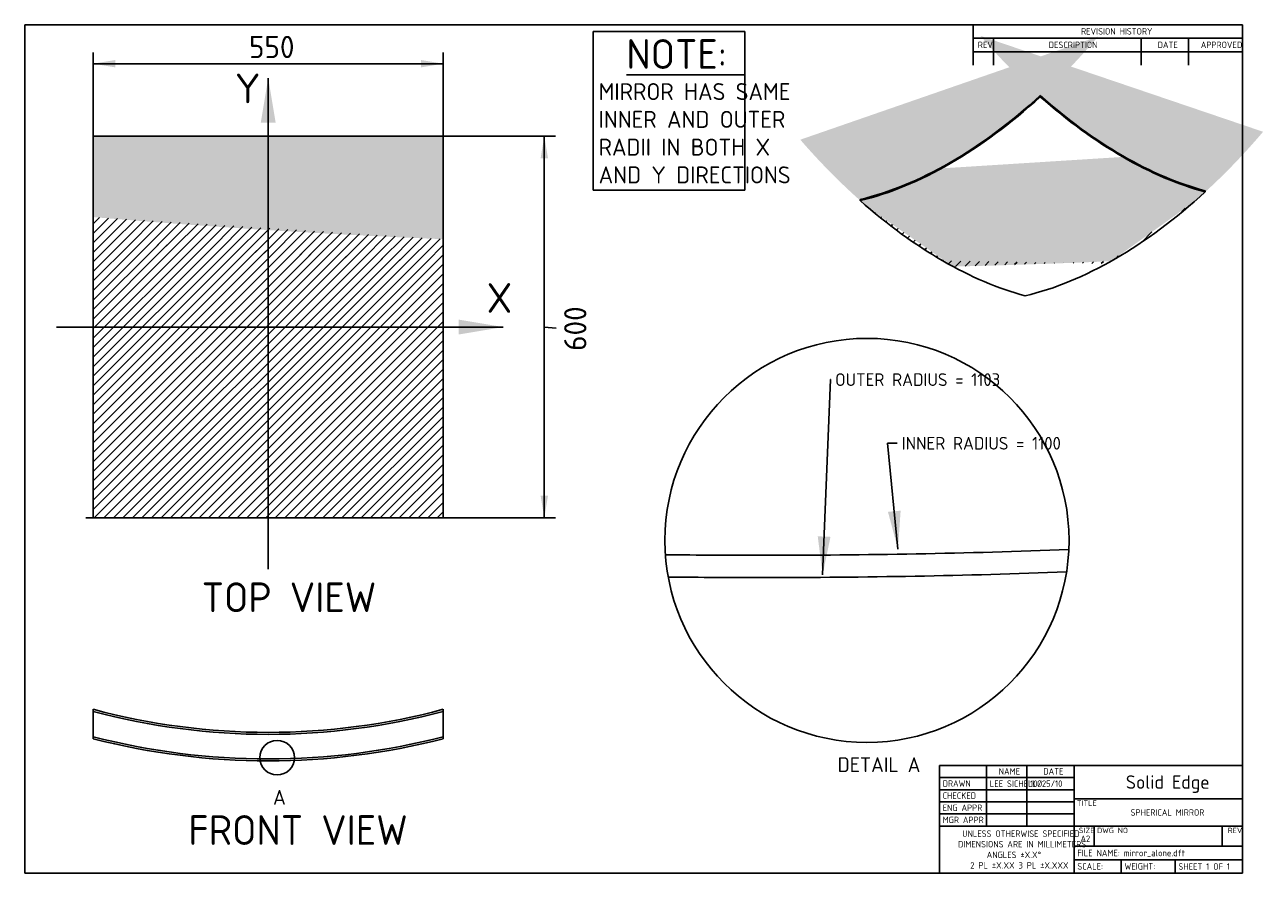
# Model space of a CAD drawing. Header units: millimetres. Extents: x 10 to 594, y 10 to 410.
import ezdxf
from ezdxf.enums import TextEntityAlignment as Align
from ezdxf.lldxf.tags import DXFTag

# ---------------------------------------------------------------- set-up
doc = ezdxf.new("R2010")
doc.units = ezdxf.units.MM
doc.layers.add('Default', color=7, linetype='Continuous')
doc.layers.add('MIRROR_ALONE', color=7, linetype='Continuous')
doc.styles.add('SEACAD_seiso_ttf', font='seiso.ttf')
doc.styles.add('SEACAD_seiso_ttfB', font='seiso.ttf')
tags = doc.linetypes.add('CENTER2', pattern=[28.575, 19.05, -3.175, 3.175, -3.175]).pattern_tags.tags
tags[10:11] = [DXFTag(74, 4), DXFTag(75, 0), DXFTag(340, '0'), DXFTag(46, 0.0), DXFTag(50, 0.0), DXFTag(44, 0.0), DXFTag(45, 0.0)]
tags[8:9] = [DXFTag(74, 4), DXFTag(75, 0), DXFTag(340, '0'), DXFTag(46, 0.0), DXFTag(50, 0.0), DXFTag(44, 0.0), DXFTag(45, 0.0)]
tags[6:7] = [DXFTag(74, 4), DXFTag(75, 0), DXFTag(340, '0'), DXFTag(46, 0.0), DXFTag(50, 0.0), DXFTag(44, 0.0), DXFTag(45, 0.0)]
tags[4:5] = [DXFTag(74, 4), DXFTag(75, 0), DXFTag(340, '0'), DXFTag(46, 0.0), DXFTag(50, 0.0), DXFTag(44, 0.0), DXFTag(45, 0.0)]
tags = doc.linetypes.add('HIDDEN2', pattern=[4.7625, 3.175, -1.5875]).pattern_tags.tags
tags[6:7] = [DXFTag(74, 4), DXFTag(75, 0), DXFTag(340, '0'), DXFTag(46, 0.0), DXFTag(50, 0.0), DXFTag(44, 0.0), DXFTag(45, 0.0)]
tags[4:5] = [DXFTag(74, 4), DXFTag(75, 0), DXFTag(340, '0'), DXFTag(46, 0.0), DXFTag(50, 0.0), DXFTag(44, 0.0), DXFTag(45, 0.0)]
doc.dimstyles.new('ISO', dxfattribs={"dimtxt": 10.5, "dimasz": 10.5, "dimexe": 5.25, "dimexo": 0, "dimgap": 5.25, "dimtad": 1, "dimlfac": 3.333333, "dimtxsty": 'SEACAD_seiso_ttf', "dimblk1": '_SE_FILLED', "dimblk2": '_SE_FILLED', "dimsah": 1, "dimcen": 5.25, "dimadec": 0, "dimazin": 0, "dimtfac": 1, "dimtmove": 0, "dimatfit": 3, "dimfxl": 0, "dimtolj": 1, "dimarcsym": 0})

# ---------------------------------------------------------------- blocks, each defined once
blk = doc.blocks.new('SEANNOT_GROUP')
at = {"layer": 'Default', "linetype": 'Continuous'}
blk.add_hatch(color=7, dxfattribs=at).paths.add_polyline_path([(383.79, 168.82), (386.07, 150.72), (389.79, 168.58)])
at = {"layer": 'Default', "color": 7, "linetype": 'Continuous'}
blk.add_line((389.73, 242.7), (389.89, 242.7), dxfattribs=at)
blk.add_lwpolyline([(389.73, 242.7), (386.07, 150.72)], dxfattribs=at)
at = {"layer": 'Default', "color": 7, "linetype": 'Continuous', "style": 'SEACAD_seiso_ttf'}
blk.add_text('OUTER RADIUS = 1103', height=6, dxfattribs=at).set_placement((391.99, 245.7), align=Align.TOP_LEFT)
blk = doc.blocks.new('SEANNOT_GROUP1')
at = {"layer": 'Default', "linetype": 'Continuous'}
blk.add_hatch(color=7, dxfattribs=at).paths.add_polyline_path([(416.88, 180.36), (421.61, 162.74), (422.85, 180.94)])
at = {"layer": 'Default', "color": 7, "linetype": 'Continuous'}
blk.add_line((416.74, 212.71), (421.27, 212.71), dxfattribs=at)
blk.add_lwpolyline([(416.74, 212.71), (421.61, 162.74)], dxfattribs=at)
at = {"layer": 'Default', "color": 7, "linetype": 'Continuous', "style": 'SEACAD_seiso_ttf'}
blk.add_text('INNER RADIUS = 1100', height=6, dxfattribs=at).set_placement((423.37, 215.71), align=Align.TOP_LEFT)
blk = doc.blocks.new('SEANNOT_GROUP2')
at = {"layer": 'Default', "color": 7, "linetype": 'CENTER2'}
blk.add_line((38.76, 177.49), (210.76, 177.49), dxfattribs=at)
blk = doc.blocks.new('SEANNOT_GROUP3')
at = {"layer": 'Default', "linetype": 'Continuous'}
blk.add_hatch(color=7, dxfattribs=at).paths.add_polyline_path([(214.55, 263.99), (235.55, 267.49), (214.55, 270.99)])
at = {"layer": 'Default', "color": 7, "linetype": 'Continuous'}
blk.add_lwpolyline([(216.22, 267.49), (235.55, 267.49)], dxfattribs=at)
blk = doc.blocks.new('SEANNOT_GROUP4')
at = {"layer": 'Default', "linetype": 'Continuous'}
blk.add_hatch(color=7, dxfattribs=at).paths.add_polyline_path([(128.26, 363.86), (124.76, 384.86), (121.26, 363.86)])
at = {"layer": 'Default', "color": 7, "linetype": 'Continuous'}
blk.add_lwpolyline([(124.76, 374.4), (124.76, 384.86)], dxfattribs=at)
blk = doc.blocks.new('SE')
at = {"layer": 'MIRROR_ALONE', "color": 7, "linetype": 'Continuous'}
for p, q in [((42.26, 87.3), (42.26, 86.33)), ((42.26, 86.33), (42.26, 73.43)), ((207.26, 87.3), (207.26, 86.33)), ((207.26, 86.33), (207.26, 73.43))]:
    blk.add_line(p, q, dxfattribs=at)
for radius, start, end in [(317.49, 254.9388, 285.0612), (318.43, 254.98409, 285.01591), (330.9, 255.56272, 270), (330.9, 270, 284.43728)]:
    blk.add_arc((124.76, 393.88), radius, start, end, dxfattribs=at)
at = {"layer": 'MIRROR_ALONE', "color": 7, "linetype": 'HIDDEN2'}
for start, end in [(255.52249, 270), (270, 284.47751)]:
    blk.add_arc((124.76, 393.88), 330, start, end, dxfattribs=at)
blk = doc.blocks.new('DMBLK3')
at = {"layer": 'Default', "linetype": 'Continuous'}
for points in [[(256.64, 346.99), (254.89, 357.49), (253.14, 346.99)], [(256.64, 187.99), (253.14, 187.99), (254.89, 177.49)]]:
    blk.add_hatch(color=7, dxfattribs=at).paths.add_polyline_path(points)
at = {"layer": 'Default', "color": 7, "linetype": 'Continuous'}
for p, q in [((207.26, 357.49), (260.14, 357.49)), ((254.89, 177.49), (254.89, 357.49)), ((254.89, 267.49), (260.56, 267.04)), ((207.26, 177.49), (260.14, 177.49))]:
    blk.add_line(p, q, dxfattribs=at)
at = {"layer": 'Default', "color": 7, "linetype": 'Continuous', "style": 'SEACAD_seiso_ttf'}
blk.add_text('600', height=10.5, rotation=90, dxfattribs=at).set_placement((264.24, 256.27), align=Align.TOP_LEFT)
blk = doc.blocks.new('_SE_FILLED')
at = {"color": 0}
blk.add_line((0, 0), (-1, 0), dxfattribs=at)
blk.add_solid([(0, 0), (-1, -0.1665), (-1, 0.1665), (0, 0)], dxfattribs=at)
blk = doc.blocks.new('DMBLK4')
at = {"layer": 'Default', "linetype": 'Continuous'}
for points in [[(52.76, 393.4), (42.26, 391.65), (52.76, 389.9)], [(196.76, 393.4), (196.76, 389.9), (207.26, 391.65)]]:
    blk.add_hatch(color=7, dxfattribs=at).paths.add_polyline_path(points)
at = {"layer": 'Default', "color": 7, "linetype": 'Continuous'}
for p, q in [((42.26, 357.49), (42.26, 396.9)), ((207.26, 391.65), (42.26, 391.65)), ((207.26, 357.49), (207.26, 396.9))]:
    blk.add_line(p, q, dxfattribs=at)
at = {"layer": 'Default', "color": 7, "linetype": 'Continuous', "style": 'SEACAD_seiso_ttf'}
blk.add_text('550', height=10.5, dxfattribs=at).set_placement((115.69, 404.78), align=Align.TOP_LEFT)
blk = doc.blocks.new('SE2')
at = {"color": 7, "linetype": 'Continuous', "style": 'SEACAD_seiso_ttf'}
blk.add_text('A', height=7, dxfattribs=at).set_placement((127.03, 49.32), align=Align.TOP_LEFT)
blk = doc.blocks.new('SE1')
at = {"layer": 'Default', "color": 7, "linetype": 'CENTER2'}
blk.add_circle((128.94, 64.48), 8.16, dxfattribs=at)
at = {"layer": 'Default'}
blk.add_blockref('SE2', (0, 0), dxfattribs=at)
blk = doc.blocks.new('SE3')
at = {"layer": 'MIRROR_ALONE', "color": 7, "linetype": 'Continuous'}
for p, q in [((42.26, 177.49), (42.26, 357.49)), ((42.26, 357.49), (207.26, 357.49)), ((207.26, 357.49), (207.26, 177.49)), ((207.26, 177.49), (42.26, 177.49))]:
    blk.add_line(p, q, dxfattribs=at)
blk = doc.blocks.new('SE4')
at = {"layer": 'MIRROR_ALONE', "color": 7, "linetype": 'HIDDEN2'}
for start, end in [(269.31104, 270), (270, 272.14137)]:
    blk.add_arc((358.27, 4009.88), 3850, start, end, dxfattribs=at)
at = {"layer": 'MIRROR_ALONE', "color": 7, "linetype": 'Continuous'}
for start, end in [(270, 272.11961), (269.3328, 270)]:
    blk.add_arc((358.27, 4009.88), 3860.5, start, end, dxfattribs=at)
blk = doc.blocks.new('SE5')
at = {"layer": 'MIRROR_ALONE', "color": 7, "linetype": 'Continuous'}
for p, q in [((488.68, 376.62), (488.68, 376.09)), ((403.82, 327.63), (403.82, 327.1)), ((566.46, 331.71), (566.46, 331.18))]:
    blk.add_line(p, q, dxfattribs=at)
for centre, major_axis, start_param, end_param in [((446.25, 519.01), (-106.51, -184.48), 0.499862, 1.070934), ((446.25, 519.01), (-106.82, -185.01), 0.500714, 1.070083), ((527.57, 521.05), (105.83, -183.3), 5.23492, 5.760655), ((527.57, 521.05), (106.14, -183.84), 5.23571, 5.759864), ((442.71, 472.06), (106.14, -183.84), 5.23571, 5.759864), ((524.03, 474.1), (-106.82, -185.01), 0.500714, 1.070083)]:
    blk.add_ellipse(centre, major_axis=major_axis, ratio=0.57735, start_param=start_param, end_param=end_param, dxfattribs=at)
blk = doc.blocks.new('SEANNOT_GROUP5')
at = {"layer": 'Default', "color": 7, "linetype": 'Continuous', "style": 'SEACAD_seiso_ttf'}
blk.add_text('LEE SICHELLO', height=3.048, dxfattribs=at).set_placement((464.874, 53.7515), align=Align.TOP_LEFT)
blk = doc.blocks.new('SEANNOT_GROUP6')
at = {"layer": 'Default', "color": 7, "linetype": 'Continuous', "style": 'SEACAD_seiso_ttf'}
blk.add_text('10/25/10', height=3.048, dxfattribs=at).set_placement((483.924, 53.7515), align=Align.TOP_LEFT)
blk = doc.blocks.new('SEANNOT_GROUP7')
at = {"layer": 'Default', "color": 7, "linetype": 'Continuous', "style": 'SEACAD_seiso_ttfB'}
blk.add_text('SPHERICAL MIRROR', height=3.048, dxfattribs=at).set_placement((531.25, 40.16), align=Align.TOP_LEFT)
blk = doc.blocks.new('SEANNOT_GROUP10')
at = {"layer": 'Default', "color": 7, "linetype": 'Continuous', "style": 'SEACAD_seiso_ttf'}
blk.add_text('FILE NAME: mirror_alone.dft', height=3.048, dxfattribs=at).set_placement((506.149, 21.049), align=Align.TOP_LEFT)
blk = doc.blocks.new('SEANNOT_GROUP11')
at = {"layer": 'Default', "color": 7, "linetype": 'Continuous', "style": 'SEACAD_seiso_ttf'}
blk.add_text('SHEET 1 OF 1', height=3.048, dxfattribs=at).set_placement((553.774, 14.699), align=Align.TOP_LEFT)

msp = doc.modelspace()

# ---------------------------------------------------------------- hatches: boundary and pattern name
at = {"layer": 'Default', "linetype": 'Continuous'}
h = msp.add_hatch(color=7, dxfattribs=at)
edge = h.paths.add_edge_path()
edge.add_arc((358.2669, 4009.8829), 3704.0518, 271.1133833, 272.8223444)
edge.add_ellipse((524.0305, 474.0998), major_axis=(-106.8169, -185.0122), ratio=0.57735027, start_angle=51.3170178, end_angle=61.3112141)
edge.add_ellipse((527.566, 521.0484), major_axis=(106.1418, -183.8431), ratio=0.57735027, start_angle=299.9840887, end_angle=330.0159113, ccw=False)
edge.add_ellipse((446.2488, 519.0071), major_axis=(-106.8169, -185.0122), ratio=0.57735027, start_angle=28.6887859, end_angle=61.3112141, ccw=False)
edge.add_ellipse((442.7132, 472.0586), major_axis=(106.1418, -183.8431), ratio=0.57735027, start_angle=299.9840887, end_angle=310.2335902)
h = msp.add_hatch(color=7, dxfattribs=at)
edge = h.paths.add_edge_path()
edge.add_arc((358.2669, 4009.8829), 3704.0518, 265.1059498, 267.6635385)
edge.add_line((207.2614, 308.9104), (207.2614, 357.4883))
edge.add_line((207.2614, 357.4883), (42.2614, 357.4883))
edge.add_line((42.2614, 357.4883), (42.2614, 319.3354))
h = msp.add_hatch(color=7, dxfattribs=at)
edge = h.paths.add_edge_path()
edge.add_line((540.6518, 310.324), (430.2403, 306.5303))
edge.add_ellipse((442.7132, 472.0586), major_axis=(106.1418, -183.8431), ratio=0.57735027, start_angle=310.2335902, end_angle=316.8706379)
edge.add_arc((358.2669, 4009.8829), 3714.9644, 271.3781175, 272.5265565)
edge.add_ellipse((524.0305, 474.0998), major_axis=(-106.8169, -185.0122), ratio=0.57735027, start_angle=44.2418195, end_angle=51.3170178)
h = msp.add_hatch(dxfattribs=at)
h.set_pattern_fill('LINE', angle=45, style=0, pattern_type=2)
edge = h.paths.add_edge_path()
edge.add_line((522.0316, 298.5298), (447.6132, 295.9931))
edge.add_ellipse((442.7132, 472.0586), major_axis=(106.1418, -183.8431), ratio=0.57735027, start_angle=316.8706379, end_angle=330.0159113)
edge.add_ellipse((524.0305, 474.0998), major_axis=(-106.8169, -185.0122), ratio=0.57735027, start_angle=28.6887859, end_angle=44.2418195)
h = msp.add_hatch(dxfattribs=at)
h.set_pattern_fill('LINE', angle=45, style=0, pattern_type=2)
edge = h.paths.add_edge_path()
edge.add_arc((358.2669, 4009.8829), 3714.9644, 265.1203608, 267.6704055)
edge.add_line((207.2614, 297.9888), (207.2614, 308.9104))
edge.add_line((207.2614, 308.9104), (42.2614, 319.3354))
edge.add_line((42.2614, 319.3354), (42.2614, 308.3831))
h = msp.add_hatch(dxfattribs=at)
h.set_pattern_fill('LINE', angle=45, style=0, pattern_type=2)
h.paths.add_polyline_path([(207.2614, 297.9888), (42.2614, 308.3831), (42.2614, 177.4883), (207.2614, 177.4883)])

# ---------------------------------------------------------------- linework, layer by layer
at = {"layer": 'Default', "color": 7, "linetype": 'Continuous'}
for p, q in [((584, 410), (10, 410)), ((10, 410), (10, 10)), ((457, 410), (457, 390.95)), ((584, 10), (584, 410)), ((457, 403.65), (584, 403.65)), ((466.652, 403.65), (466.652, 390.95)), ((536.248, 403.65), (536.248, 390.95)), ((558.6, 403.65), (558.6, 390.95)), ((457, 397.3), (584, 397.3)), ((441.125, 10), (441.125, 60.8)), ((441.125, 60.8), (584, 60.8)), ((463.35, 32.225), (463.35, 60.8)), ((482.4, 32.225), (482.4, 60.8)), ((504.625, 10), (504.625, 60.8)), ((441.125, 55.085), (504.625, 55.085)), ((441.125, 49.37), (504.625, 49.37)), ((441.125, 43.655), (504.625, 43.655)), ((504.625, 45.052), (584, 45.052)), ((441.125, 37.94), (504.625, 37.94)), ((441.125, 32.225), (584, 32.225)), ((514.15, 22.7), (514.15, 32.098)), ((574.348, 22.7), (574.348, 32.098)), ((504.625, 22.7), (584, 22.7)), ((504.625, 16.35), (584, 16.35)), ((526.85, 10), (526.85, 16.35)), ((552.25, 10), (552.25, 16.35)), ((10, 10), (584, 10))]:
    msp.add_line(p, q, dxfattribs=at)
at = {"layer": 'Default', "color": 7, "linetype": 'CENTER2'}
for p, q in [((349.4881, 406.8082), (277.8873, 406.8082)), ((277.8873, 406.8082), (277.8873, 332.0716)), ((349.4881, 332.0716), (349.4881, 406.8082)), ((124.7614, 380.1539), (124.7614, 153.3308)), ((277.8873, 332.0716), (349.4881, 332.0716)), ((222.4881, 267.4883), (24.9326, 267.4883))]:
    msp.add_line(p, q, dxfattribs=at)
msp.add_circle((406.9778, 166.9193), 95.2443, dxfattribs=at)

# ---------------------------------------------------------------- block references
at = {"layer": 'Default'}
for name in ['SEANNOT_GROUP4', 'SE5', 'SE3', 'SEANNOT_GROUP3', 'SEANNOT_GROUP', 'SEANNOT_GROUP1', 'SEANNOT_GROUP2', 'SE4', 'SE', 'SE1', 'SEANNOT_GROUP5', 'SEANNOT_GROUP6', 'SEANNOT_GROUP7', 'SEANNOT_GROUP10', 'SEANNOT_GROUP11']:
    msp.add_blockref(name, (0, 0), dxfattribs=at)

# ---------------------------------------------------------------- texts
at = {"color": 7, "linetype": 'Continuous', "style": 'SEACAD_seiso_ttf'}
msp.add_text('DETAIL A', height=7, dxfattribs=at).set_placement((393.1369, 64.675), align=Align.TOP_LEFT)
at = {"layer": 'Default', "color": 7, "linetype": 'Continuous'}
for s, height, style, p in [('%%uNOTE: ', 14, 'SEACAD_seiso_ttf', (293.5663, 403.1945)), ('REVISION HISTORY', 3.048, 'SEACAD_seiso_ttf', (507.8924, 408.4183)), ('REV', 3.048, 'SEACAD_seiso_ttf', (459.2283, 402.0683)), ('DESCRIPTION', 3.048, 'SEACAD_seiso_ttf', (492.687, 402.0683)), ('DATE', 3.048, 'SEACAD_seiso_ttf', (543.995, 402.0683)), ('APPROVED', 3.048, 'SEACAD_seiso_ttf', (564.3381, 402.0683)), ('Y', 14, 'SEACAD_seiso_ttf', (109.0766, 386.9928)), ('MIRROR HAS SAME ', 8, 'SEACAD_seiso_ttf', (280.5005, 382.4939)), ('INNER AND OUTER', 8, 'SEACAD_seiso_ttf', (280.5005, 369.403)), ('RADII IN BOTH X ', 8, 'SEACAD_seiso_ttf', (280.5005, 356.3121)), ('AND Y DIRECTIONS', 8, 'SEACAD_seiso_ttf', (280.5005, 343.2212)), ('X', 14, 'SEACAD_seiso_ttf', (227.7144, 288.215)), ('TOP VIEW', 14, 'SEACAD_seiso_ttf', (93.3976, 147.1039)), ('NAME', 3.048, 'SEACAD_seiso_ttf', (469.0996, 59.5358)), ('DATE', 3.048, 'SEACAD_seiso_ttf', (490.0835, 59.5358)), ('DRAWN', 3.048, 'SEACAD_seiso_ttf', (442.649, 53.8208)), ('Solid Edge', 6.35, 'SEACAD_seiso_ttfB', (529.0148, 56.1503)), ('CHECKED', 3.048, 'SEACAD_seiso_ttf', (442.649, 48.1058)), ('ENG APPR', 3.048, 'SEACAD_seiso_ttf', (442.649, 42.3908)), ('TITLE', 2.54, 'SEACAD_seiso_ttf', (505.895, 44.3015)), ('FRONT VIEW', 14, 'SEACAD_seiso_ttf', (87.126, 37.3508)), ('MGR APPR', 3.048, 'SEACAD_seiso_ttf', (442.649, 36.6758)), ('UNLESS OTHERWISE SPECIFIED', 3.048, 'SEACAD_seiso_ttf', (451.8854, 30.1872)), ('SIZE', 2.54, 'SEACAD_seiso_ttf', (506.8475, 31.4745)), ('DWG NO', 2.54, 'SEACAD_seiso_ttf', (515.42, 31.4745)), ('REV', 2.54, 'SEACAD_seiso_ttf', (577.0092, 31.4745)), ('DIMENSIONS ARE IN MILLIMETERS', 3.048, 'SEACAD_seiso_ttf', (449.9111, 25.1996)), ('A2', 3.048, 'SEACAD_seiso_ttfB', (507.621, 27.7858)), ('ANGLES ±X.X°', 3.048, 'SEACAD_seiso_ttf', (463.4193, 20.212)), ('2 PL ±X.XX 3 PL ±X.XXX', 3.048, 'SEACAD_seiso_ttf', (455.6954, 15.2243)), ('SCALE:', 3.048, 'SEACAD_seiso_ttf', (506.149, 14.7683)), ('WEIGHT:', 3.048, 'SEACAD_seiso_ttf', (528.374, 14.7683))]:
    msp.add_text(s, height=height, dxfattribs=dict(at, style=style)).set_placement(p, align=Align.TOP_LEFT)

# ---------------------------------------------------------------- dimensions: what is measured, and where the dimension line sits
dim = msp.add_linear_dim(base=(42.2614, 391.6518), p1=(207.2614, 357.4883), p2=(42.2614, 357.4883), text='\\A1;<>', dimstyle='ISO', dxfattribs=at)
dim.commit()
dim.dimension.update_dxf_attribs({"geometry": 'DMBLK4', "text_midpoint": (124.7614, 391.6518), "dimtype": 160})
dim = msp.add_linear_dim(base=(254.8914, 177.4883), p1=(207.2614, 177.4883), p2=(207.2614, 357.4883), angle=90, text='\\A1;<>', dimstyle='ISO', dxfattribs=at)
dim.commit()
dim.dimension.update_dxf_attribs({"geometry": 'DMBLK3', "text_midpoint": (277.3647, 265.6971), "dimtype": 161})

doc.saveas('drawing.dxf')
